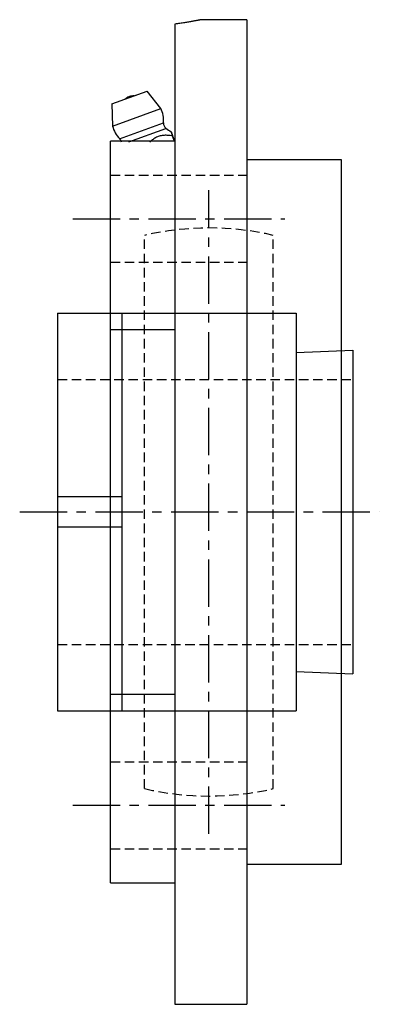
# Model space of a CAD drawing. Extents: x -140 to 287, y -140 to 287.
# Tile 11 of 11: x 192 to 287, y -130 to 130. Entities that reach past the tile are written whole.
import ezdxf

# ---------------------------------------------------------------- set-up
doc = ezdxf.new("R2010")
doc.units = 0
doc.header["$LTSCALE"] = 10
doc.linetypes.add('CENTER', pattern=[2, 1.25, -0.25, 0.25, -0.25])
doc.linetypes.add('HIDDEN', pattern=[0.375, 0.25, -0.125])
doc.layers.get('0').update_dxf_attribs({"linetype": 'CONTINUOUS'})
doc.layers.add('CENTER', color=1, linetype='CENTER')
doc.layers.add('HIDDEN', color=3, linetype='HIDDEN')

msp = doc.modelspace()

# ---------------------------------------------------------------- linework, layer by layer
for p, q in [((232.6, 128.84), (232.6, -130)), ((251.6, 130), (239.6, 130)), ((251.6, 130), (251.6, -130)), ((215.95, 107.77), (225.25, 111.16)), ((220.47, 109.64), (220.59, 109.68)), ((220.59, 109.68), (220.47, 109.64)), ((220.7, 109.5), (220.79, 109.54)), ((220.99, 109.61), (221.18, 109.68)), ((221.27, 109.71), (225.25, 111.16)), ((228.89, 106.55), (225.25, 111.16)), ((215.95, 107.77), (216.13, 101.9)), ((216.13, 101.9), (228.89, 106.55)), ((228.58, 106.44), (228.89, 106.55)), ((218.01, 98.56), (229.6, 102.78)), ((229.36, 102.69), (229.6, 102.78)), ((220.46, 97.75), (230.23, 101.31)), ((230.06, 101.25), (230.23, 101.31)), ((232.5, 97.82), (231.95, 99.32)), ((231.99, 99.34), (232.58, 97.73)), ((232.6, 97.93), (215.6, 97.93)), ((215.6, -97.93), (215.6, 97.93)), ((276.6, 93), (251.6, 93)), ((276.6, -93), (276.6, 93)), ((201.6, 52.5), (264.6, 52.5)), ((201.6, 52.5), (201.6, -52.5)), ((218.6, 52.5), (218.6, -52.5)), ((264.6, 52.5), (264.6, -52.5)), ((215.6, 48.2), (232.6, 48.2)), ((264.6, 42.12), (279.6, 42.75)), ((279.6, 42.75), (279.6, -42.75)), ((218.6, 4), (201.6, 4)), ((218.6, -4), (201.6, -4)), ((264.6, -42.12), (279.6, -42.75)), ((232.6, -48.2), (215.6, -48.2)), ((201.6, -52.5), (264.6, -52.5)), ((251.6, -93), (276.6, -93)), ((215.6, -97.93), (232.6, -97.93)), ((232.6, -130), (251.6, -130))]:
    msp.add_line(p, q)
for points in [[(239.6, 130), (239.6, 130), (239.58, 130), (239.56, 129.99), (239.52, 129.99), (239.48, 129.98), (239.42, 129.97), (239.36, 129.95), (239.29, 129.94), (239.2, 129.92), (239.11, 129.91), (239, 129.89), (238.88, 129.86), (238.76, 129.84), (238.62, 129.82), (238.47, 129.79), (238.32, 129.76), (238.15, 129.73), (237.97, 129.7), (237.78, 129.66), (237.59, 129.63), (237.38, 129.59), (237.16, 129.55), (236.94, 129.51), (236.7, 129.47), (236.46, 129.43), (236.21, 129.39), (235.95, 129.35), (235.68, 129.3), (235.4, 129.26), (235.12, 129.21), (234.83, 129.17), (234.53, 129.12), (234.22, 129.07), (233.91, 129.03), (233.59, 128.98), (233.26, 128.93), (232.93, 128.88), (232.6, 128.84)], [(231.94, 99.32), (231.66, 99.36), (231.38, 99.39), (231.1, 99.42), (230.82, 99.44), (230.55, 99.46), (230.27, 99.47), (230, 99.47), (229.73, 99.46), (229.47, 99.44), (229.21, 99.41), (228.95, 99.37), (228.7, 99.31), (228.45, 99.24), (228.2, 99.16), (227.97, 99.07), (227.73, 98.96), (227.5, 98.84), (227.28, 98.71), (227.06, 98.56), (226.84, 98.4), (226.63, 98.24), (226.43, 98.06), (226.22, 97.88), (226.02, 97.69)], [(231.99, 99.34), (231.94, 99.48), (231.89, 99.62), (231.84, 99.75), (231.8, 99.87), (231.76, 99.99), (231.72, 100.09), (231.69, 100.18), (231.66, 100.26), (231.64, 100.32), (231.62, 100.36), (231.61, 100.39), (231.61, 100.4), (231.61, 100.39), (231.62, 100.36), (231.64, 100.32), (231.66, 100.26), (231.69, 100.18), (231.72, 100.09), (231.76, 99.99), (231.8, 99.87), (231.84, 99.75), (231.89, 99.62), (231.94, 99.48), (231.99, 99.34)]]:
    msp.add_lwpolyline(points)
for centre, radius, start, end in [((221.59, 106.57), 3.27, 110.0223, 130.6591), ((221.59, 106.57), 3.27, 108.9463, 110.0223), ((221.71, 106.61), 3.27, 110.0223, 111.0982), ((221.71, 106.61), 3.27, 89.3854, 110.0223), ((222.83, 103.47), 6.8, 354.2217, 26.967), ((222.76, 103.44), 6.8, 193.0775, 225.8228), ((231.24, 102.62), 1.65, 174.2217, 232.1587), ((237.73, 111.15), 12.37, 232.6757, 240.3414), ((216.86, 97.38), 1.65, 10.3762, 45.813)]:
    msp.add_arc(centre, radius, start, end)
at = {"layer": 'CENTER'}
for p, q in [((241.6, -85), (241.6, 85)), ((205.6, 77.43), (261.6, 77.43)), ((191.6, 0), (286.6, 0)), ((205.6, -77.43), (261.6, -77.43))]:
    msp.add_line(p, q, dxfattribs=at)
at = {"layer": 'HIDDEN'}
for p, q in [((215.6, 88.93), (251.6, 88.93)), ((224.6, -73.05), (224.6, 73.05)), ((258.6, -73.05), (258.6, 73.05)), ((215.6, 65.93), (251.6, 65.93)), ((201.6, 35), (279.6, 35)), ((201.6, -35), (279.6, -35)), ((215.6, -65.93), (251.6, -65.93)), ((215.6, -88.93), (251.6, -88.93))]:
    msp.add_line(p, q, dxfattribs=at)
for start, end in [(76.8991, 103.1009), (256.8991, 283.1009)]:
    msp.add_arc((241.6, 0), 75, start, end, dxfattribs=at)

doc.saveas('drawing.dxf')
